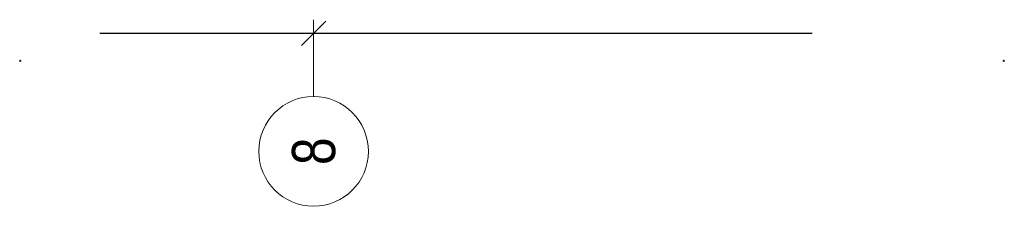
# Model space of a CAD drawing. Header units: millimetres. Extents: x -80 to 34, y 0 to 18.
# Tile 1 of 135: x -80.15 to -78.354, y 17.688 to 18.028. Entities that reach past the tile are written whole.
import ezdxf

# ---------------------------------------------------------------- set-up
doc = ezdxf.new("R2010")
doc.units = ezdxf.units.MM
doc.styles.add('Arial Narrow', font='ARIALN.TTF')

msp = doc.modelspace()

# ---------------------------------------------------------------- linework, layer by layer
at = {"color": 9, "linetype": 'Continuous', "lineweight": 0}
for p, q in [((-79.592057, 18.024689), (-79.636251, 17.980495)), ((-79.614154, 17.88769), (-79.614154, 18.027592))]:
    msp.add_line(p, q, dxfattribs=at)
at = {"color": 3, "linetype": 'Continuous', "lineweight": 25}
msp.add_line((-78.704247, 18.002592), (-80.004247, 18.002592), dxfattribs=at)
at = {"color": 9, "linetype": 'Continuous', "lineweight": 0}
for centre, radius in [((-80.149247, 17.952592), 0.00111), ((-78.354975, 17.952592), 0.00111), ((-79.614154, 17.78769), 0.1)]:
    msp.add_circle(centre, radius, dxfattribs=at)

# ---------------------------------------------------------------- texts
at = {"color": 9, "lineweight": 0, "insert": (-79.653529, 17.762883), "char_height": 0.07875, "attachment_point": 1, "rotation": 90, "line_spacing_factor": 0.9, "style": 'Arial Narrow'}
msp.add_mtext('8', dxfattribs=at)

doc.saveas('drawing.dxf')
